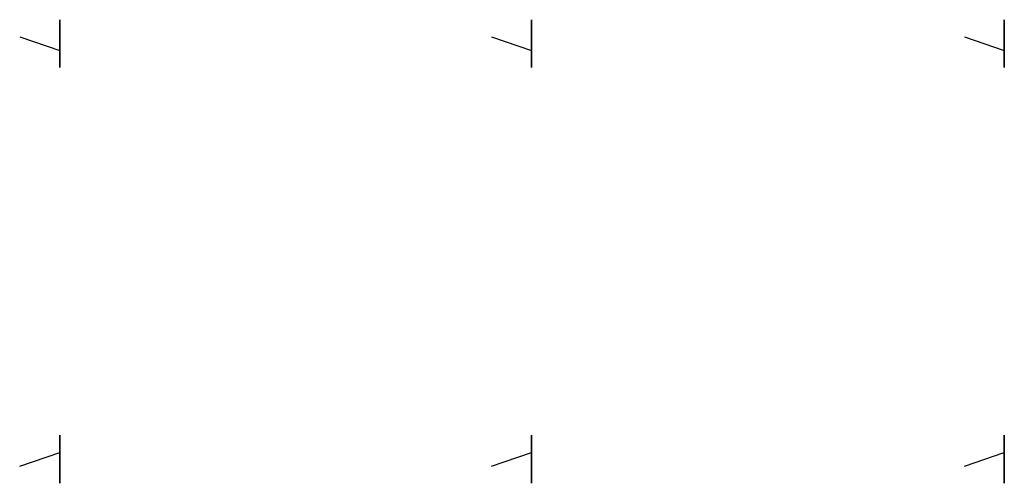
# Model space of a CAD drawing. Header units: millimetres. Extents: x 531 to 1764, y 3053 to 3633.
import ezdxf

# ---------------------------------------------------------------- set-up
doc = ezdxf.new("R2010")
doc.units = ezdxf.units.MM
doc.header["$LTSCALE"] = 7.5
doc.layers.add('F25', color=3, linetype='Continuous')
doc.layers.add('LN-50', color=4, linetype='Continuous')

# ---------------------------------------------------------------- blocks, each defined once
blk = doc.blocks.new('ACC-DC60 MAMMOTH COUPLER 60MM')
at = {"layer": 'LN-50'}
blk.add_line((8.5, 25, 7), (-8.5, -25, 7), dxfattribs=at)
at = {"layer": 'LN-50', "extrusion": (-1.22461e-16, 1, 2.22045e-16)}
blk.add_circle((0, 47.5, -25), 30, dxfattribs=at)
blk = doc.blocks.new('DC-DC2 SWIVEL COUPLER')
at = {"layer": 'LN-50', "extrusion": (0, 1.22461e-16, -1), "rotation": 180}
blk.add_blockref('ACC-DC60 MAMMOTH COUPLER 60MM', (0, 0), dxfattribs=at)

msp = doc.modelspace()

# ---------------------------------------------------------------- block references
at = {"layer": 'F25', "xscale": -1, "rotation": 270}
for p in [(556.5, 3603, 23844.9), (1147.1, 3603, 23844.9), (1739.2, 3603, 23844.9)]:
    msp.add_blockref('DC-DC2 SWIVEL COUPLER', p, dxfattribs=at)
at = {"layer": 'F25', "rotation": 270}
for p in [(556.5, 3083, 23844.9), (1147.1, 3083, 23844.9), (1739.2, 3083, 23844.9)]:
    msp.add_blockref('DC-DC2 SWIVEL COUPLER', p, dxfattribs=at)

doc.saveas('drawing.dxf')
